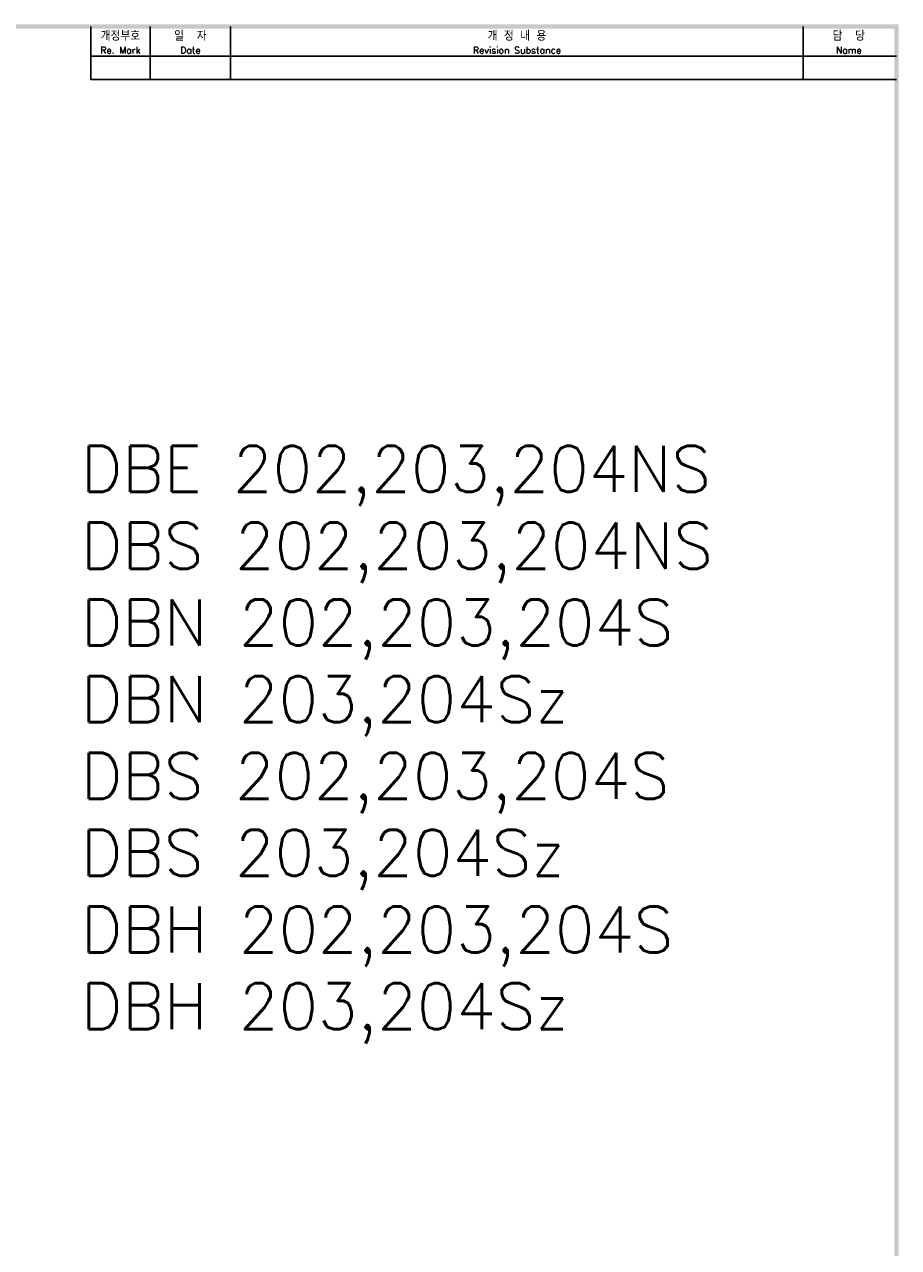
# Model space of a CAD drawing. Extents: x -444 to 2710, y -907 to 1726.
# Tile 15 of 15: x 978 to 1453, y 1054 to 1718. Entities that reach past the tile are written whole.
import ezdxf

# ---------------------------------------------------------------- set-up
doc = ezdxf.new("R2010")
doc.units = 0
doc.header["$LTSCALE"] = 3
doc.header["$MEASUREMENT"] = 0
for name, color, linetype in [('di', 3, 'CONTINUOUS'), ('DIM', 3, 'CONTINUOUS'), ('dimtaxt', 3, 'CONTINUOUS'), ('dwg', 7, 'CONTINUOUS'), ('text', 3, 'CONTINUOUS')]:
    doc.layers.add(name, color=color, linetype=linetype)
doc.styles.get("Standard").update_dxf_attribs({"font": 'romans.shx', "height": 4, "bigfont": 'ghs.shx'})

msp = doc.modelspace()

# ---------------------------------------------------------------- linework, layer by layer
at = {"layer": 'dimtaxt'}
for p, q in [((1046.571, 1687.787), (1046.571, 1716.537)), ((1090.271, 1687.787), (1090.271, 1716.537)), ((1400.874, 1687.787), (1400.874, 1716.537)), ((1014.371, 1700.437), (1451.371, 1700.437)), ((1014.371, 1687.787), (1451.371, 1687.787))]:
    msp.add_line(p, q, dxfattribs=at)
at = {"layer": 'dwg'}
for points in [[(-424.279, 1717.687), (-421.979, 1715.387), (1452.521, 1717.687), (1450.221, 1715.387)], [(1452.521, 1717.687), (1450.221, 1715.387), (1452.521, 397.487), (1450.221, 399.787)]]:
    msp.add_trace(points, dxfattribs=at)
at = {"layer": 'text'}
msp.add_line((1014.371, 1687.787), (1014.371, 1716.537), dxfattribs=at)

# ---------------------------------------------------------------- texts
at = {"layer": 'di', "attachment_point": 5}
for s, insert, char_height, width in [('개정부호\\P{\\H0.72727x;Re. Mark}', (1030.471, 1707.912), 5.06, 32.2), ('{\\H1.1x;일  자}\\P{\\H0.8x;Date}', (1068.421, 1707.912), 4.6, 43.7), ('{\\H1.1x;개 정 내 용\\P\\H0.72727x;Revision Substance}', (1245.573, 1707.912), 4.6, 310.60276), ('담  당\\P{\\H0.72727x;Name}', (1425.548, 1707.912), 5.06, 49.34724)]:
    msp.add_mtext(s, dxfattribs=dict(at, insert=insert, char_height=char_height, width=width))
at = {"layer": 'DIM', "insert": (1009.062, 1488.934), "char_height": 25, "width": 782.77285, "attachment_point": 1}
msp.add_mtext('{\\Fromans,hgs|c129;DBE 202,203,204NS\\PDBS 202,203,204NS\\PDBN 202,203,204S \\PDBN 203,204Sz\\PDBS 202,203,204S  \\PDBS 203,204Sz  \\PDBH 202,203,204S\\PDBH 203,204Sz     }', dxfattribs=at)

doc.saveas('drawing.dxf')
